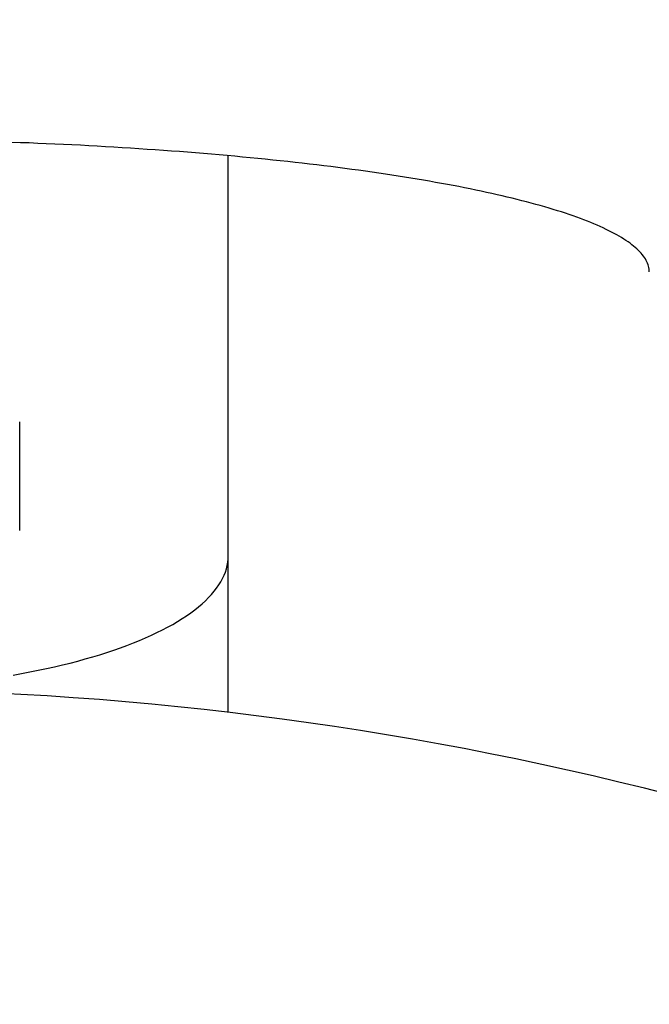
# Model space of a CAD drawing. Extents: x -108 to 236, y -107 to 236.
# Tile 8 of 12: x 4 to 16, y 58 to 77. Entities that reach past the tile are written whole.
import ezdxf

# ---------------------------------------------------------------- set-up
doc = ezdxf.new("R2010")
doc.units = 0
doc.header["$LTSCALE"] = 14
doc.layers.get('0').update_dxf_attribs({"linetype": 'CONTINUOUS'})

msp = doc.modelspace()

# ---------------------------------------------------------------- linework, layer by layer
for p, q in [((7.5, 63.559), (7.5, 74.238)), ((3.5, 67.05), (3.5, 69.134))]:
    msp.add_line(p, q)
for points in [[(15.572, 72.007, 0), (15.571, 72.035, 0), (15.568, 72.063, 0), (15.563, 72.091, 0), (15.557, 72.118, 0), (15.549, 72.146, 0), (15.538, 72.174, 0), (15.526, 72.201, 0), (15.512, 72.229, 0), (15.497, 72.257, 0), (15.479, 72.284, 0), (15.46, 72.312, 0), (15.438, 72.34, 0), (15.415, 72.367, 0), (15.39, 72.394, 0), (15.364, 72.422, 0), (15.335, 72.449, 0), (15.304, 72.477, 0), (15.272, 72.504, 0), (15.238, 72.531, 0), (15.202, 72.558, 0), (15.164, 72.585, 0), (15.125, 72.612, 0), (15.083, 72.639, 0), (15.04, 72.666, 0), (14.995, 72.693, 0), (14.949, 72.719, 0), (14.9, 72.746, 0), (14.85, 72.773, 0), (14.798, 72.799, 0), (14.744, 72.825, 0), (14.688, 72.852, 0), (14.631, 72.878, 0), (14.572, 72.904, 0), (14.511, 72.93, 0), (14.448, 72.956, 0), (14.384, 72.981, 0), (14.318, 73.007, 0), (14.251, 73.032, 0), (14.181, 73.058, 0), (14.11, 73.083, 0), (14.037, 73.108, 0), (13.963, 73.133, 0), (13.887, 73.158, 0), (13.809, 73.183, 0), (13.73, 73.207, 0), (13.649, 73.232, 0), (13.566, 73.256, 0), (13.482, 73.28, 0), (13.396, 73.304, 0), (13.308, 73.328, 0), (13.219, 73.352, 0), (13.129, 73.375, 0), (13.036, 73.398, 0), (12.943, 73.422, 0), (12.847, 73.445, 0), (12.75, 73.468, 0), (12.652, 73.49, 0), (12.552, 73.513, 0), (12.451, 73.535, 0), (12.348, 73.557, 0), (12.243, 73.579, 0), (12.138, 73.601, 0), (12.03, 73.622, 0), (11.922, 73.644, 0), (11.812, 73.665, 0), (11.7, 73.686, 0), (11.587, 73.707, 0), (11.473, 73.727, 0), (11.357, 73.748, 0), (11.24, 73.768, 0), (11.122, 73.788, 0), (11.002, 73.808, 0), (10.881, 73.827, 0), (10.759, 73.847, 0), (10.635, 73.866, 0), (10.511, 73.885, 0), (10.384, 73.903, 0), (10.257, 73.922, 0), (10.129, 73.94, 0), (9.999, 73.958, 0), (9.868, 73.976, 0), (9.736, 73.993, 0), (9.602, 74.01, 0), (9.468, 74.028, 0), (9.332, 74.044, 0), (9.196, 74.061, 0), (9.058, 74.077, 0), (8.919, 74.093, 0), (8.779, 74.109, 0), (8.638, 74.125, 0), (8.496, 74.14, 0), (8.353, 74.155, 0), (8.209, 74.17, 0), (8.064, 74.184, 0), (7.918, 74.199, 0), (7.771, 74.213, 0), (7.624, 74.227, 0), (7.475, 74.24, 0), (7.325, 74.253, 0), (7.175, 74.266, 0), (7.023, 74.279, 0), (6.871, 74.291, 0), (6.718, 74.304, 0), (6.564, 74.316, 0), (6.41, 74.327, 0), (6.255, 74.339, 0), (6.098, 74.35, 0), (5.942, 74.36, 0), (5.784, 74.371, 0), (5.626, 74.381, 0), (5.467, 74.391, 0), (5.307, 74.401, 0), (5.147, 74.41, 0), (4.986, 74.419, 0), (4.825, 74.428, 0), (4.663, 74.437, 0), (4.501, 74.445, 0), (4.338, 74.453, 0), (4.174, 74.46, 0), (4.01, 74.468, 0), (3.845, 74.475, 0), (3.68, 74.482, 0), (3.515, 74.488, 0), (3.349, 74.494, 0)], [(3.372, 64.274, 0), (3.535, 64.303, 0), (3.697, 64.333, 0), (3.856, 64.365, 0), (4.012, 64.398, 0), (4.167, 64.432, 0), (4.319, 64.468, 0), (4.468, 64.505, 0), (4.614, 64.543, 0), (4.758, 64.582, 0), (4.899, 64.623, 0), (5.037, 64.665, 0), (5.172, 64.707, 0), (5.303, 64.751, 0), (5.432, 64.796, 0), (5.557, 64.843, 0), (5.679, 64.89, 0), (5.798, 64.938, 0), (5.913, 64.987, 0), (6.024, 65.037, 0), (6.132, 65.088, 0), (6.236, 65.14, 0), (6.336, 65.193, 0), (6.433, 65.246, 0), (6.526, 65.301, 0), (6.614, 65.356, 0), (6.699, 65.412, 0), (6.78, 65.468, 0), (6.857, 65.526, 0), (6.929, 65.584, 0), (6.997, 65.642, 0), (7.062, 65.701, 0), (7.121, 65.76, 0), (7.177, 65.82, 0), (7.228, 65.881, 0), (7.275, 65.942, 0), (7.318, 66.003, 0), (7.356, 66.065, 0), (7.39, 66.127, 0), (7.419, 66.189, 0), (7.444, 66.251, 0), (7.464, 66.314, 0), (7.48, 66.376, 0), (7.491, 66.439, 0), (7.498, 66.502, 0), (7.5, 66.565, 0)]]:
    msp.add_polyline3d(points)
msp.add_circle((0, 0), 97.5)
msp.add_arc((0, 0), 64, 60.86892, 119.13108)

doc.saveas('drawing.dxf')
